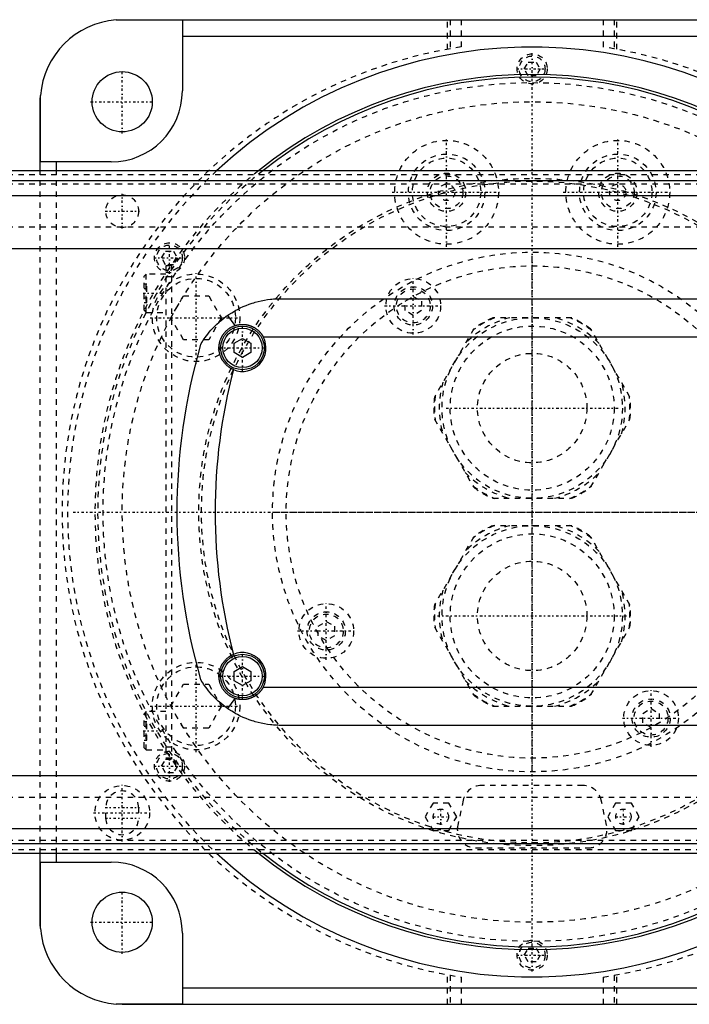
# Model space of a CAD drawing. Extents: x -502 to 139, y -105 to 105.
# Tile 11 of 13: x -94 to 29, y -90 to 90. Entities that reach past the tile are written whole.
import ezdxf

# ---------------------------------------------------------------- set-up
doc = ezdxf.new("R2010")
doc.units = 0
doc.linetypes.add('CENTER', pattern=[1.5, 0.45, -0.5, 0.05, -0.5])
doc.linetypes.add('DASHED', pattern=[2, 1, -1])
for name, color, linetype in [('AM_0', 7, 'CONTINUOUS'), ('AM_3', 7, 'DASHED'), ('AM_7', 7, 'CENTER')]:
    doc.layers.add(name, color=color, linetype=linetype)

msp = doc.modelspace()

# ---------------------------------------------------------------- linework, layer by layer
at = {"layer": 'AM_0', "color": 7, "linetype": 'CONTINUOUS'}
for p, q in [((-75, 90), (75, 90)), ((-76.12, 89.96), (-64, 89.96)), ((-64, 89.96), (-64, 77)), ((-64, 87), (64, 87)), ((-89.96, 64), (-89.96, 76.12)), ((-90, 62.39), (-90, 75)), ((-77, 64), (-89.96, 64)), ((-87, 62.39), (-87, 64)), ((50, 62.39), (-240, 62.39)), ((-240, 60.6), (50, 60.6)), ((-240, 57.89), (50, 57.89)), ((-240, 48.19), (50, 48.19)), ((-46, 39), (32, 39)), ((-55.72, 35.94), (-54.39, 34.07)), ((-54.5, 30.87), (-53, 31.73)), ((-54.5, 29.13), (-54.5, 30.87)), ((-53, 31.73), (-51.5, 30.87)), ((-51.5, 30.87), (-51.5, 29.13)), ((-49.19, 32), (35.19, 32)), ((-53, 28.27), (-54.5, 29.13)), ((-51.5, 29.13), (-53, 28.27)), ((-54.5, -29.13), (-53, -28.27)), ((-53, -28.27), (-51.5, -29.13)), ((-54.5, -30.87), (-54.5, -29.13)), ((-51.5, -29.13), (-51.5, -30.87)), ((-53, -31.73), (-54.5, -30.87)), ((-51.5, -30.87), (-53, -31.73)), ((-49.19, -32), (35.19, -32)), ((-54.39, -34.07), (-55.72, -35.94)), ((32, -39), (-46, -39)), ((-240, -48.19), (50, -48.19)), ((-240, -57.89), (50, -57.89)), ((-240, -60.6), (50, -60.6)), ((-240, -62.39), (50, -62.39)), ((-90, -75), (-90, -62.39)), ((-87, -64), (-87, -62.39)), ((-89.96, -64), (-77, -64)), ((-89.96, -76.12), (-89.96, -64)), ((-64, -77), (-64, -89.96)), ((-64, -87), (64, -87)), ((-64, -89.96), (-76.12, -89.96)), ((-75, -90), (75, -90))]:
    msp.add_line(p, q, dxfattribs=at)
for points in [[(-76.12, 89.96, 0), (-75.93, 89.97, 0), (-75.56, 89.99, 0), (-75.18, 90, 0), (-75, 90, 0)], [(-90, 75, 0), (-90, 75.18, 0), (-89.99, 75.56, 0), (-89.97, 75.93, 0), (-89.96, 76.12, 0)], [(-55.72, 35.94, 0), (-55.48, 36.11, 0), (-54.98, 36.44, 0), (-54.46, 36.74, 0), (-54.2, 36.89, 0), (-53.94, 37.03, 0), (-53.41, 37.3, 0), (-52.88, 37.55, 0), (-52.33, 37.78, 0), (-51.78, 37.99, 0), (-51.23, 38.18, 0), (-50.95, 38.26, 0), (-50.68, 38.34, 0), (-50.12, 38.49, 0), (-49.56, 38.62, 0), (-49, 38.73, 0), (-48.45, 38.82, 0), (-47.89, 38.89, 0), (-47.62, 38.92, 0), (-47.34, 38.95, 0), (-46.8, 38.98, 0), (-46.27, 39, 0), (-46, 39, 0)], [(-60.65, 30.62, 0), (-60.65, 30.62, 0), (-60.65, 30.62, 0), (-60.65, 30.63, 0), (-60.64, 30.63, 0), (-60.64, 30.64, 0), (-60.64, 30.65, 0), (-60.63, 30.66, 0), (-60.62, 30.68, 0), (-60.61, 30.7, 0), (-60.59, 30.72, 0), (-60.59, 30.73, 0), (-60.58, 30.74, 0), (-60.57, 30.76, 0), (-60.55, 30.79, 0), (-60.53, 30.82, 0), (-60.52, 30.85, 0), (-60.5, 30.88, 0), (-60.49, 30.9, 0), (-60.48, 30.91, 0), (-60.45, 30.95, 0), (-60.43, 30.98, 0), (-60.42, 31, 0), (-60.41, 31.02, 0), (-60.39, 31.06, 0), (-60.36, 31.09, 0), (-60.35, 31.11, 0), (-60.34, 31.13, 0), (-60.31, 31.17, 0), (-60.29, 31.21, 0), (-60.26, 31.26, 0), (-60.23, 31.3, 0), (-60.2, 31.34, 0), (-60.19, 31.36, 0), (-60.17, 31.39, 0), (-60.14, 31.43, 0), (-60.11, 31.48, 0), (-60.01, 31.64, 0), (-59.81, 31.91, 0), (-59.59, 32.21, 0), (-59.35, 32.53, 0), (-59.21, 32.7, 0), (-59.07, 32.87, 0), (-58.77, 33.22, 0), (-58.43, 33.59, 0), (-58.07, 33.97, 0), (-57.69, 34.35, 0), (-57.28, 34.72, 0), (-57.07, 34.9, 0), (-56.86, 35.08, 0), (-56.41, 35.44, 0), (-55.96, 35.78, 0), (-55.72, 35.94, 0)], [(-54.39, 34.07, 0), (-54.36, 34.08, 0), (-54.31, 34.1, 0), (-54.26, 34.11, 0), (-54.23, 34.12, 0), (-54.2, 34.13, 0), (-54.15, 34.14, 0), (-54.09, 34.16, 0), (-54.03, 34.17, 0), (-53.98, 34.19, 0), (-53.92, 34.2, 0), (-53.9, 34.21, 0), (-53.87, 34.21, 0), (-53.81, 34.22, 0), (-53.76, 34.23, 0), (-53.7, 34.24, 0), (-53.64, 34.25, 0), (-53.59, 34.26, 0), (-53.56, 34.26, 0), (-53.53, 34.27, 0), (-53.48, 34.27, 0), (-53.42, 34.28, 0), (-53.39, 34.28, 0), (-53.37, 34.28, 0), (-53.31, 34.29, 0), (-53.25, 34.29, 0), (-53.23, 34.29, 0), (-53.2, 34.3, 0), (-53.14, 34.3, 0), (-53.09, 34.3, 0), (-53.03, 34.3, 0), (-52.98, 34.3, 0), (-52.93, 34.3, 0), (-52.9, 34.3, 0), (-52.87, 34.3, 0), (-52.82, 34.3, 0), (-52.76, 34.29, 0), (-52.7, 34.29, 0), (-52.65, 34.29, 0), (-52.59, 34.28, 0), (-52.57, 34.28, 0), (-52.54, 34.28, 0), (-52.48, 34.27, 0), (-52.43, 34.26, 0), (-52.37, 34.25, 0), (-52.31, 34.25, 0), (-52.26, 34.24, 0), (-52.23, 34.23, 0), (-52.2, 34.23, 0), (-52.15, 34.21, 0), (-52.09, 34.2, 0), (-52.04, 34.19, 0), (-51.98, 34.18, 0), (-51.92, 34.16, 0), (-51.9, 34.16, 0), (-51.87, 34.15, 0), (-51.81, 34.13, 0), (-51.76, 34.12, 0), (-51.7, 34.1, 0), (-51.65, 34.08, 0), (-51.6, 34.06, 0), (-51.57, 34.05, 0), (-51.54, 34.05, 0), (-51.49, 34.03, 0), (-51.43, 34, 0), (-51.41, 33.99, 0), (-51.38, 33.98, 0), (-51.33, 33.96, 0), (-51.28, 33.94, 0), (-51.25, 33.93, 0), (-51.22, 33.92, 0), (-51.17, 33.89, 0), (-51.12, 33.87, 0), (-51.07, 33.84, 0), (-51.02, 33.82, 0), (-50.97, 33.79, 0), (-50.94, 33.77, 0), (-50.92, 33.76, 0), (-50.87, 33.73, 0), (-50.82, 33.7, 0), (-50.77, 33.68, 0), (-50.72, 33.65, 0), (-50.67, 33.61, 0), (-50.65, 33.6, 0), (-50.62, 33.58, 0), (-50.58, 33.55, 0), (-50.53, 33.52, 0), (-50.48, 33.49, 0), (-50.44, 33.45, 0), (-50.39, 33.42, 0), (-50.37, 33.4, 0), (-50.35, 33.39, 0), (-50.31, 33.35, 0), (-50.26, 33.32, 0), (-50.22, 33.28, 0), (-50.18, 33.24, 0), (-50.14, 33.21, 0), (-50.12, 33.19, 0), (-50.09, 33.17, 0), (-50.05, 33.13, 0), (-50.01, 33.09, 0), (-49.98, 33.06, 0), (-49.94, 33.02, 0), (-49.9, 32.98, 0), (-49.88, 32.96, 0), (-49.86, 32.94, 0), (-49.82, 32.9, 0), (-49.79, 32.86, 0), (-49.77, 32.84, 0), (-49.75, 32.82, 0), (-49.72, 32.77, 0), (-49.68, 32.73, 0), (-49.66, 32.71, 0), (-49.64, 32.69, 0), (-49.61, 32.64, 0), (-49.58, 32.6, 0), (-49.54, 32.56, 0), (-49.51, 32.51, 0), (-49.48, 32.46, 0), (-49.46, 32.44, 0), (-49.44, 32.42, 0), (-49.41, 32.37, 0), (-49.38, 32.32, 0), (-49.35, 32.27, 0), (-49.32, 32.22, 0), (-49.29, 32.18, 0), (-49.28, 32.15, 0), (-49.26, 32.13, 0), (-49.23, 32.08, 0), (-49.21, 32.03, 0), (-49.19, 32, 0)], [(-54.66, 26.03, 0), (-54.7, 26.05, 0), (-54.79, 26.09, 0), (-54.88, 26.13, 0), (-54.92, 26.15, 0), (-54.97, 26.18, 0), (-55.05, 26.22, 0), (-55.14, 26.27, 0), (-55.22, 26.32, 0), (-55.31, 26.37, 0), (-55.39, 26.42, 0), (-55.43, 26.45, 0), (-55.47, 26.48, 0), (-55.55, 26.54, 0), (-55.63, 26.59, 0), (-55.7, 26.66, 0), (-55.78, 26.72, 0), (-55.85, 26.78, 0), (-55.89, 26.81, 0), (-55.92, 26.84, 0), (-55.99, 26.91, 0), (-56.06, 26.98, 0), (-56.09, 27.01, 0), (-56.13, 27.05, 0), (-56.19, 27.12, 0), (-56.26, 27.19, 0), (-56.29, 27.23, 0), (-56.32, 27.26, 0), (-56.38, 27.34, 0), (-56.44, 27.41, 0), (-56.49, 27.49, 0), (-56.55, 27.57, 0), (-56.6, 27.65, 0), (-56.63, 27.69, 0), (-56.65, 27.73, 0), (-56.7, 27.81, 0), (-56.75, 27.89, 0), (-56.79, 27.98, 0), (-56.84, 28.06, 0), (-56.88, 28.14, 0), (-56.9, 28.19, 0), (-56.92, 28.23, 0), (-56.96, 28.32, 0), (-56.99, 28.41, 0), (-57.03, 28.49, 0), (-57.06, 28.58, 0), (-57.09, 28.67, 0), (-57.1, 28.72, 0), (-57.12, 28.76, 0), (-57.15, 28.86, 0), (-57.17, 28.95, 0), (-57.19, 29.04, 0), (-57.21, 29.13, 0), (-57.23, 29.23, 0), (-57.24, 29.27, 0), (-57.25, 29.32, 0), (-57.26, 29.42, 0), (-57.27, 29.51, 0), (-57.28, 29.61, 0), (-57.29, 29.7, 0), (-57.3, 29.8, 0), (-57.3, 29.85, 0), (-57.3, 29.89, 0), (-57.3, 29.99, 0), (-57.3, 30.09, 0), (-57.3, 30.14, 0), (-57.3, 30.18, 0), (-57.29, 30.28, 0), (-57.28, 30.38, 0), (-57.28, 30.43, 0), (-57.27, 30.48, 0), (-57.26, 30.57, 0), (-57.25, 30.67, 0), (-57.23, 30.77, 0), (-57.21, 30.86, 0), (-57.19, 30.96, 0), (-57.18, 31.01, 0), (-57.17, 31.05, 0), (-57.14, 31.15, 0), (-57.12, 31.24, 0), (-57.09, 31.33, 0), (-57.06, 31.43, 0), (-57.02, 31.52, 0), (-57.01, 31.56, 0), (-56.99, 31.61, 0), (-56.95, 31.7, 0), (-56.91, 31.79, 0), (-56.87, 31.87, 0), (-56.83, 31.96, 0), (-56.78, 32.05, 0), (-56.76, 32.09, 0), (-56.73, 32.13, 0), (-56.68, 32.22, 0), (-56.63, 32.3, 0), (-56.58, 32.38, 0), (-56.53, 32.46, 0), (-56.47, 32.54, 0), (-56.44, 32.58, 0), (-56.41, 32.62, 0), (-56.35, 32.69, 0), (-56.29, 32.77, 0), (-56.23, 32.84, 0), (-56.17, 32.91, 0), (-56.1, 32.98, 0), (-56.07, 33.01, 0), (-56.03, 33.05, 0), (-55.97, 33.11, 0), (-55.9, 33.18, 0), (-55.86, 33.21, 0), (-55.82, 33.24, 0), (-55.75, 33.3, 0), (-55.68, 33.36, 0), (-55.64, 33.39, 0), (-55.6, 33.42, 0), (-55.53, 33.48, 0), (-55.45, 33.53, 0), (-55.37, 33.59, 0), (-55.29, 33.64, 0), (-55.21, 33.69, 0), (-55.17, 33.71, 0), (-55.13, 33.74, 0), (-55.05, 33.78, 0), (-54.96, 33.83, 0), (-54.88, 33.87, 0), (-54.79, 33.91, 0), (-54.7, 33.95, 0), (-54.66, 33.97, 0), (-54.62, 33.99, 0), (-54.53, 34.02, 0), (-54.44, 34.05, 0), (-54.39, 34.07, 0)], [(-54.39, -34.07, 0), (-54.44, -34.05, 0), (-54.53, -34.02, 0), (-54.62, -33.99, 0), (-54.66, -33.97, 0), (-54.7, -33.95, 0), (-54.79, -33.91, 0), (-54.88, -33.87, 0), (-54.96, -33.83, 0), (-55.05, -33.78, 0), (-55.13, -33.74, 0), (-55.17, -33.71, 0), (-55.21, -33.69, 0), (-55.29, -33.64, 0), (-55.37, -33.59, 0), (-55.45, -33.53, 0), (-55.53, -33.48, 0), (-55.6, -33.42, 0), (-55.64, -33.39, 0), (-55.68, -33.36, 0), (-55.75, -33.3, 0), (-55.82, -33.24, 0), (-55.86, -33.21, 0), (-55.9, -33.18, 0), (-55.96, -33.11, 0), (-56.03, -33.05, 0), (-56.07, -33.01, 0), (-56.1, -32.98, 0), (-56.17, -32.91, 0), (-56.23, -32.84, 0), (-56.29, -32.77, 0), (-56.35, -32.69, 0), (-56.41, -32.62, 0), (-56.44, -32.58, 0), (-56.47, -32.54, 0), (-56.53, -32.46, 0), (-56.58, -32.38, 0), (-56.63, -32.3, 0), (-56.69, -32.22, 0), (-56.73, -32.13, 0), (-56.76, -32.09, 0), (-56.78, -32.05, 0), (-56.83, -31.96, 0), (-56.87, -31.87, 0), (-56.91, -31.79, 0), (-56.95, -31.7, 0), (-56.99, -31.61, 0), (-57.01, -31.56, 0), (-57.02, -31.52, 0), (-57.06, -31.43, 0), (-57.09, -31.33, 0), (-57.12, -31.24, 0), (-57.14, -31.14, 0), (-57.17, -31.05, 0), (-57.18, -31, 0), (-57.19, -30.95, 0), (-57.21, -30.86, 0), (-57.23, -30.76, 0), (-57.25, -30.67, 0), (-57.26, -30.57, 0), (-57.27, -30.47, 0), (-57.28, -30.43, 0), (-57.28, -30.38, 0), (-57.29, -30.28, 0), (-57.3, -30.18, 0), (-57.3, -30.14, 0), (-57.3, -30.09, 0), (-57.3, -29.99, 0), (-57.3, -29.9, 0), (-57.3, -29.85, 0), (-57.3, -29.8, 0), (-57.29, -29.7, 0), (-57.28, -29.61, 0), (-57.27, -29.51, 0), (-57.26, -29.42, 0), (-57.25, -29.32, 0), (-57.24, -29.27, 0), (-57.23, -29.23, 0), (-57.21, -29.13, 0), (-57.19, -29.04, 0), (-57.17, -28.95, 0), (-57.14, -28.86, 0), (-57.12, -28.76, 0), (-57.1, -28.72, 0), (-57.09, -28.67, 0), (-57.06, -28.58, 0), (-57.03, -28.49, 0), (-56.99, -28.41, 0), (-56.96, -28.32, 0), (-56.92, -28.23, 0), (-56.9, -28.19, 0), (-56.88, -28.14, 0), (-56.84, -28.06, 0), (-56.79, -27.98, 0), (-56.75, -27.89, 0), (-56.7, -27.81, 0), (-56.65, -27.73, 0), (-56.63, -27.69, 0), (-56.6, -27.65, 0), (-56.55, -27.57, 0), (-56.49, -27.49, 0), (-56.44, -27.41, 0), (-56.38, -27.34, 0), (-56.32, -27.26, 0), (-56.29, -27.23, 0), (-56.26, -27.19, 0), (-56.19, -27.12, 0), (-56.13, -27.05, 0), (-56.09, -27.01, 0), (-56.06, -26.98, 0), (-55.99, -26.91, 0), (-55.92, -26.84, 0), (-55.89, -26.81, 0), (-55.85, -26.78, 0), (-55.78, -26.72, 0), (-55.7, -26.65, 0), (-55.63, -26.59, 0), (-55.55, -26.54, 0), (-55.47, -26.48, 0), (-55.43, -26.45, 0), (-55.39, -26.42, 0), (-55.31, -26.37, 0), (-55.22, -26.32, 0), (-55.14, -26.27, 0), (-55.05, -26.22, 0), (-54.97, -26.18, 0), (-54.92, -26.15, 0), (-54.88, -26.13, 0), (-54.79, -26.09, 0), (-54.7, -26.05, 0), (-54.66, -26.03, 0)], [(-55.72, -35.94, 0), (-55.99, -35.76, 0), (-56.5, -35.37, 0), (-56.99, -34.97, 0), (-57.22, -34.77, 0), (-57.44, -34.57, 0), (-57.86, -34.18, 0), (-58.25, -33.78, 0), (-58.61, -33.4, 0), (-58.93, -33.03, 0), (-59.22, -32.68, 0), (-59.36, -32.52, 0), (-59.48, -32.35, 0), (-59.72, -32.04, 0), (-59.93, -31.74, 0), (-60.12, -31.47, 0), (-60.22, -31.32, 0), (-60.25, -31.28, 0), (-60.27, -31.24, 0), (-60.28, -31.22, 0), (-60.3, -31.2, 0), (-60.32, -31.16, 0), (-60.34, -31.12, 0), (-60.37, -31.09, 0), (-60.39, -31.05, 0), (-60.41, -31.02, 0), (-60.42, -31, 0), (-60.43, -30.99, 0), (-60.45, -30.96, 0), (-60.47, -30.93, 0), (-60.48, -30.91, 0), (-60.48, -30.9, 0), (-60.5, -30.87, 0), (-60.52, -30.84, 0), (-60.53, -30.83, 0), (-60.53, -30.82, 0), (-60.55, -30.79, 0), (-60.56, -30.77, 0), (-60.58, -30.75, 0), (-60.59, -30.73, 0), (-60.6, -30.71, 0), (-60.6, -30.7, 0), (-60.61, -30.69, 0), (-60.62, -30.68, 0), (-60.63, -30.66, 0), (-60.63, -30.65, 0), (-60.64, -30.64, 0), (-60.64, -30.63, 0), (-60.65, -30.63, 0), (-60.65, -30.63, 0), (-60.65, -30.62, 0), (-60.65, -30.62, 0), (-60.65, -30.62, 0)], [(-49.19, -32, 0), (-49.21, -32.03, 0), (-49.23, -32.08, 0), (-49.26, -32.13, 0), (-49.28, -32.15, 0), (-49.29, -32.18, 0), (-49.32, -32.22, 0), (-49.35, -32.27, 0), (-49.38, -32.32, 0), (-49.41, -32.37, 0), (-49.44, -32.42, 0), (-49.46, -32.44, 0), (-49.48, -32.46, 0), (-49.51, -32.51, 0), (-49.54, -32.56, 0), (-49.58, -32.6, 0), (-49.61, -32.64, 0), (-49.64, -32.69, 0), (-49.66, -32.71, 0), (-49.68, -32.73, 0), (-49.72, -32.77, 0), (-49.75, -32.82, 0), (-49.77, -32.84, 0), (-49.79, -32.86, 0), (-49.82, -32.9, 0), (-49.86, -32.94, 0), (-49.88, -32.96, 0), (-49.9, -32.98, 0), (-49.94, -33.02, 0), (-49.98, -33.06, 0), (-50.01, -33.09, 0), (-50.05, -33.13, 0), (-50.09, -33.17, 0), (-50.12, -33.19, 0), (-50.14, -33.21, 0), (-50.18, -33.24, 0), (-50.22, -33.28, 0), (-50.26, -33.32, 0), (-50.31, -33.35, 0), (-50.35, -33.39, 0), (-50.37, -33.4, 0), (-50.39, -33.42, 0), (-50.44, -33.45, 0), (-50.48, -33.49, 0), (-50.53, -33.52, 0), (-50.58, -33.55, 0), (-50.62, -33.58, 0), (-50.65, -33.6, 0), (-50.67, -33.61, 0), (-50.72, -33.65, 0), (-50.77, -33.68, 0), (-50.82, -33.7, 0), (-50.87, -33.73, 0), (-50.92, -33.76, 0), (-50.94, -33.77, 0), (-50.97, -33.79, 0), (-51.02, -33.82, 0), (-51.07, -33.84, 0), (-51.12, -33.87, 0), (-51.17, -33.89, 0), (-51.22, -33.92, 0), (-51.25, -33.93, 0), (-51.28, -33.94, 0), (-51.33, -33.96, 0), (-51.38, -33.98, 0), (-51.41, -33.99, 0), (-51.43, -34, 0), (-51.49, -34.03, 0), (-51.54, -34.05, 0), (-51.57, -34.05, 0), (-51.6, -34.06, 0), (-51.65, -34.08, 0), (-51.7, -34.1, 0), (-51.76, -34.12, 0), (-51.81, -34.13, 0), (-51.87, -34.15, 0), (-51.9, -34.16, 0), (-51.92, -34.16, 0), (-51.98, -34.18, 0), (-52.04, -34.19, 0), (-52.09, -34.2, 0), (-52.15, -34.21, 0), (-52.2, -34.23, 0), (-52.23, -34.23, 0), (-52.26, -34.24, 0), (-52.31, -34.25, 0), (-52.37, -34.25, 0), (-52.43, -34.26, 0), (-52.48, -34.27, 0), (-52.54, -34.28, 0), (-52.57, -34.28, 0), (-52.59, -34.28, 0), (-52.65, -34.29, 0), (-52.7, -34.29, 0), (-52.76, -34.29, 0), (-52.82, -34.3, 0), (-52.87, -34.3, 0), (-52.9, -34.3, 0), (-52.93, -34.3, 0), (-52.98, -34.3, 0), (-53.03, -34.3, 0), (-53.09, -34.3, 0), (-53.14, -34.3, 0), (-53.2, -34.3, 0), (-53.23, -34.29, 0), (-53.25, -34.29, 0), (-53.31, -34.29, 0), (-53.37, -34.28, 0), (-53.39, -34.28, 0), (-53.42, -34.28, 0), (-53.48, -34.27, 0), (-53.53, -34.27, 0), (-53.56, -34.26, 0), (-53.59, -34.26, 0), (-53.64, -34.25, 0), (-53.7, -34.24, 0), (-53.76, -34.23, 0), (-53.81, -34.22, 0), (-53.87, -34.21, 0), (-53.9, -34.21, 0), (-53.92, -34.2, 0), (-53.98, -34.19, 0), (-54.03, -34.17, 0), (-54.09, -34.16, 0), (-54.15, -34.14, 0), (-54.2, -34.13, 0), (-54.23, -34.12, 0), (-54.26, -34.11, 0), (-54.31, -34.1, 0), (-54.36, -34.08, 0), (-54.39, -34.07, 0)], [(-46, -39, 0), (-46.27, -39, 0), (-46.8, -38.98, 0), (-47.34, -38.95, 0), (-47.62, -38.92, 0), (-47.89, -38.89, 0), (-48.45, -38.82, 0), (-49, -38.73, 0), (-49.56, -38.62, 0), (-50.12, -38.49, 0), (-50.68, -38.34, 0), (-50.95, -38.26, 0), (-51.23, -38.18, 0), (-51.78, -37.99, 0), (-52.33, -37.78, 0), (-52.88, -37.55, 0), (-53.41, -37.3, 0), (-53.94, -37.03, 0), (-54.2, -36.89, 0), (-54.46, -36.74, 0), (-54.98, -36.44, 0), (-55.48, -36.11, 0), (-55.72, -35.94, 0)], [(-89.96, -76.12, 0), (-89.97, -75.93, 0), (-89.99, -75.56, 0), (-90, -75.18, 0), (-90, -75, 0)], [(-75, -90, 0), (-75.18, -90, 0), (-75.56, -89.99, 0), (-75.93, -89.97, 0), (-76.12, -89.96, 0)]]:
    msp.add_polyline3d(points, dxfattribs=at)
for centre, radius in [((-75, 75), 5.5), ((-53, 30), 4), ((-53, 30), 3.6), ((-53, -30), 4), ((-53, -30), 3.6), ((-75, -75), 5.5)]:
    msp.add_circle(centre, radius, dxfattribs=at)
for centre, radius, start, end in [((-75, 75), 15, 94.2866, 175.7134), ((0, 0), 85, 49.8808, 132.7792), ((0, 0), 80, 51.2468, 128.7532), ((0, 0), 79.5, 51.698, 128.302), ((-77, 77), 13, 270, 0), ((45, 0), 110, 163.8371, 196.1629), ((-53, 30), 4.3, 247.3468, 27.7177), ((45, 0), 103, 165.3606, 194.6394), ((-53, -30), 4.3, 332.2823, 112.6532), ((0, 0), 85, 227.2208, 310.1192), ((0, 0), 80, 231.2468, 308.7532), ((0, 0), 79.5, 231.698, 308.302), ((-77, -77), 13, 0, 90), ((-75, -75), 15, 184.2866, 265.7134)]:
    msp.add_arc(centre, radius, start, end, dxfattribs=at)
at = {"layer": 'AM_3', "color": 6, "linetype": 'DASHED'}
for p, q in [((-15.5, 84.59), (-15.5, 90)), ((-15, 90), (-15, 84.68)), ((-13, 90), (-13, 85.01)), ((13, 90), (13, 85.01)), ((15, 90), (15, 84.68)), ((15.5, 84.59), (15.5, 90)), ((-1.44, 81), (-0.72, 82.25)), ((-0.72, 79.75), (-1.44, 81)), ((-0.72, 82.25), (0.72, 82.25)), ((0.72, 82.25), (1.44, 81)), ((1.44, 81), (0.72, 79.75)), ((0.72, 79.75), (-0.72, 79.75)), ((-240, 61.72), (50, 61.72)), ((-90, -62.39), (-90, 62.39)), ((-87, -62.39), (-87, 62.39)), ((-240, 60.02), (50, 60.02)), ((-240, 52.11), (50, 52.11)), ((-67.79, 46.46), (-67.07, 47.71)), ((-67.07, 47.71), (-65.63, 47.71)), ((-65.63, 47.71), (-64.91, 46.46)), ((-67.07, 45.21), (-67.79, 46.46)), ((-65.63, 45.21), (-67.07, 45.21)), ((-66, 45), (-67, 45)), ((-67, 45), (-67, -45)), ((-66, 45.21), (-66, -45.21)), ((-64.91, 46.46), (-65.63, 45.21)), ((-70.6, 43.5), (-71, 43.1)), ((-67, 43.5), (-70.6, 43.5)), ((-70.6, 36.5), (-70.6, 43.5)), ((-71, 36.9), (-71, 43.1)), ((-71, 41.73), (-70.5, 41.73)), ((-70.5, 38.27), (-70.5, 41.73)), ((-66, 43), (-67, 43)), ((-71, 40.87), (-70.5, 40.87)), ((-71, 39.13), (-70.5, 39.13)), ((-71, 38.27), (-70.5, 38.27)), ((-66.11, 35.5), (-63.8, 39.5)), ((-63.8, 39.5), (-59.18, 39.5)), ((-59.18, 39.5), (-56.87, 35.5)), ((-23.25, 38.54), (-21.75, 39.4)), ((-23.25, 36.81), (-23.25, 38.54)), ((-21.75, 39.4), (-20.25, 38.54)), ((-20.25, 38.54), (-20.25, 36.81)), ((-71, 36.9), (-70.6, 36.5)), ((-70.6, 36.5), (-67, 36.5)), ((-21.75, 35.94), (-23.25, 36.81)), ((-20.25, 36.81), (-21.75, 35.94)), ((-63.8, 31.5), (-66.11, 35.5)), ((-56.87, 35.5), (-59.18, 31.5)), ((7.19, 35.5), (-7.19, 35.5)), ((-10.69, 33.48), (-17.89, 21.02)), ((17.89, 21.02), (10.69, 33.48)), ((-59.18, 31.5), (-63.8, 31.5)), ((-17.89, 16.98), (-10.69, 4.52)), ((10.69, 4.52), (17.89, 16.98)), ((-7.19, 2.5), (7.19, 2.5)), ((7.19, -2.5), (-7.19, -2.5)), ((-10.69, -4.52), (-17.89, -16.98)), ((17.89, -16.98), (10.69, -4.52)), ((-39.17, -20.88), (-37.67, -20.02)), ((-39.17, -22.62), (-39.17, -20.88)), ((-37.67, -20.02), (-36.17, -20.88)), ((-36.17, -20.88), (-36.17, -22.62)), ((-17.89, -21.02), (-10.69, -33.48)), ((10.69, -33.48), (17.89, -21.02)), ((-37.67, -23.48), (-39.17, -22.62)), ((-36.17, -22.62), (-37.67, -23.48)), ((-66.11, -35.5), (-63.8, -31.5)), ((-63.8, -31.5), (-59.18, -31.5)), ((-59.18, -31.5), (-56.87, -35.5)), ((-63.8, -39.5), (-66.11, -35.5)), ((-56.87, -35.5), (-59.18, -39.5)), ((-7.19, -35.5), (7.19, -35.5)), ((20.25, -36.81), (21.75, -35.94)), ((21.75, -35.94), (23.25, -36.81)), ((-70.6, -36.5), (-71, -36.9)), ((-71, -43.1), (-71, -36.9)), ((-67, -36.5), (-70.6, -36.5)), ((-70.6, -43.5), (-70.6, -36.5)), ((20.25, -38.54), (20.25, -36.81)), ((23.25, -36.81), (23.25, -38.54)), ((-71, -38.27), (-70.5, -38.27)), ((-71, -39.13), (-70.5, -39.13)), ((-70.5, -41.73), (-70.5, -38.27)), ((-59.18, -39.5), (-63.8, -39.5)), ((21.75, -39.4), (20.25, -38.54)), ((23.25, -38.54), (21.75, -39.4)), ((-71, -40.87), (-70.5, -40.87)), ((-71, -41.73), (-70.5, -41.73)), ((-71, -43.1), (-70.6, -43.5)), ((-66, -43), (-67, -43)), ((-70.6, -43.5), (-67, -43.5)), ((-66, -45), (-67, -45)), ((-67.79, -46.46), (-67.07, -45.21)), ((-67.07, -47.71), (-67.79, -46.46)), ((-67.07, -45.21), (-65.63, -45.21)), ((-65.63, -45.21), (-64.91, -46.46)), ((-64.91, -46.46), (-65.63, -47.71)), ((-65.63, -47.71), (-67.07, -47.71)), ((9.3, -50), (-9.3, -50)), ((-240, -52.11), (50, -52.11)), ((-78, -56), (-78, -54)), ((-72, -54), (-72, -56)), ((-18.14, -53.2), (-19.59, -55.7)), ((-15.26, -53.2), (-18.14, -53.2)), ((-13.81, -55.7), (-15.26, -53.2)), ((-12.62, -52.68), (-13.62, -57.28)), ((13.62, -57.28), (12.62, -52.68)), ((15.26, -53.2), (13.81, -55.7)), ((18.14, -53.2), (15.26, -53.2)), ((19.59, -55.7), (18.14, -53.2)), ((-19.59, -55.7), (-18.14, -58.2)), ((-15.26, -58.2), (-13.81, -55.7)), ((13.81, -55.7), (15.26, -58.2)), ((18.14, -58.2), (19.59, -55.7)), ((-18.14, -58.2), (-15.26, -58.2)), ((15.26, -58.2), (18.14, -58.2)), ((-240, -60.02), (50, -60.02)), ((-240, -61.72), (50, -61.72)), ((-10.3, -61.4), (10.3, -61.4)), ((-1.44, -81), (-0.72, -79.75)), ((-0.72, -82.25), (-1.44, -81)), ((-0.72, -79.75), (0.72, -79.75)), ((0.72, -79.75), (1.44, -81)), ((1.44, -81), (0.72, -82.25)), ((0.72, -82.25), (-0.72, -82.25)), ((-15.5, -90), (-15.5, -84.59)), ((15.5, -90), (15.5, -84.59)), ((-15, -84.68), (-15, -90)), ((-13, -85.01), (-13, -90)), ((13, -85.01), (13, -90)), ((15, -84.68), (15, -90))]:
    msp.add_line(p, q, dxfattribs=at)
for centre, radius in [((0, 81), 2.75), ((0, 81), 2.35), ((0, 0), 78.5), ((0, 0), 75), ((-15.66, 58.44), 9.5), ((15.66, 58.44), 9.5), ((-15.66, 58.44), 7), ((15.66, 58.44), 7), ((-15.66, 58.44), 6.25), ((15.66, 58.44), 6.25), ((-15.66, 58.44), 3.5), ((-15.66, 58.44), 3), ((15.66, 58.44), 3.5), ((15.66, 58.44), 3), ((0, 0), 61), ((0, 0), 60.5), ((-15.66, 58.44), 1.5), ((15.66, 58.44), 1.5), ((-75, 55), 3), ((-66.35, 46.46), 2.75), ((-66.35, 46.46), 2.35), ((0, 0), 47.5), ((0, 0), 45), ((0, 0), 45), ((-61.49, 35.5), 8), ((-61.49, 35.5), 7.2), ((-21.75, 37.67), 5), ((-21.75, 37.67), 3.5), ((-21.75, 37.67), 3.1), ((0, 19), 16.5), ((0, 19), 15), ((0, 19), 10.01), ((0, -19), 16.5), ((0, -19), 15), ((0, -19), 10.01), ((-37.67, -21.75), 5), ((-37.67, -21.75), 3.5), ((-37.67, -21.75), 3.1), ((-61.49, -35.5), 8), ((-61.49, -35.5), 7.2), ((21.75, -37.67), 5), ((21.75, -37.67), 3.5), ((21.75, -37.67), 3.1), ((-66.35, -46.46), 2.75), ((-66.35, -46.46), 2.35), ((-75, -55), 5), ((-16.7, -55.7), 1.4), ((16.7, -55.7), 1.4), ((0, -81), 2.75), ((0, -81), 2.35)]:
    msp.add_circle(centre, radius, dxfattribs=at)
for centre, radius, start, end in [((0, 0), 86, 98.6943, 261.3057), ((0, 0), 86, 278.6943, 81.3057), ((0, 0), 85, 132.7792, 227.2208), ((0, 0), 80, 128.7532, 231.2468), ((0, 0), 79.5, 128.302, 231.698), ((0, 19), 17, 103.9306, 136.0694), ((0, 19), 17.89, 112.7065, 127.2935), ((0, 19), 18, 113.5565, 126.4435), ((0, 19), 17, 43.9306, 76.0694), ((0, 19), 17.89, 52.7065, 67.2935), ((0, 19), 18, 53.5565, 66.4435), ((0, 19), 17, 163.9306, 196.0694), ((0, 19), 17, 343.9306, 16.0694), ((0, 19), 18, 173.5565, 186.4435), ((0, 19), 17.89, 172.7065, 187.2935), ((0, 19), 17.89, 352.7065, 7.2935), ((0, 19), 18, 353.5565, 6.4435), ((0, 19), 17, 223.9306, 256.0694), ((0, 19), 17, 283.9306, 316.0694), ((0, 19), 17.89, 232.7065, 247.2935), ((0, 19), 18, 233.5565, 246.4435), ((0, 19), 17.89, 292.7065, 307.2935), ((0, 19), 18, 293.5565, 306.4435), ((0, -19), 17, 103.9306, 136.0694), ((0, -19), 17.89, 112.7065, 127.2935), ((0, -19), 18, 113.5565, 126.4435), ((0, -19), 17, 43.9306, 76.0694), ((0, -19), 17.89, 52.7065, 67.2935), ((0, -19), 18, 53.5565, 66.4435), ((0, -19), 17, 163.9306, 196.0694), ((0, -19), 17, 343.9306, 16.0694), ((0, -19), 18, 173.5565, 186.4435), ((0, -19), 17.89, 172.7065, 187.2935), ((0, -19), 17.89, 352.7065, 7.2935), ((0, -19), 18, 353.5565, 6.4435), ((0, -19), 17, 223.9306, 256.0694), ((0, -19), 17, 283.9306, 316.0694), ((0, -19), 17.89, 232.7065, 247.2935), ((0, -19), 18, 233.5565, 246.4435), ((0, -19), 17.89, 292.7065, 307.2935), ((0, -19), 18, 293.5565, 306.4435), ((-9.3, -53.4), 3.4, 90, 167.7352), ((9.3, -53.4), 3.4, 12.2648, 90), ((-75, -54), 3, 0, 180), ((-75, -56), 3, 180, 0), ((-10.3, -58), 3.4, 167.7352, 270), ((10.3, -58), 3.4, 270, 12.2648)]:
    msp.add_arc(centre, radius, start, end, dxfattribs=at)
at = {"layer": 'AM_7', "color": 4, "linetype": 'CENTER'}
for p, q in [((0, -84), (0, 84)), ((-2.89, 81), (2.89, 81)), ((-75, 69.22), (-75, 80.78)), ((-80.78, 75), (-69.22, 75)), ((-15.66, 48.46), (-15.66, 68.41)), ((15.66, 48.46), (15.66, 68.41)), ((-75, 51.85), (-75, 58.15)), ((-25.63, 58.44), (-5.68, 58.44)), ((5.68, 58.44), (25.63, 58.44)), ((-78.15, 55), (-71.85, 55)), ((-66.35, 43.57), (-66.35, 49.35)), ((0, -47.25), (0, 47.25)), ((-69.24, 46.46), (-63.46, 46.46)), ((-61.49, 27.1), (-61.49, 43.9)), ((-21.75, 32.42), (-21.75, 42.92)), ((-71.2, 40), (-66.8, 40)), ((-27, 37.67), (-16.5, 37.67)), ((-69.89, 35.5), (-53.09, 35.5)), ((-53, 25.8), (-53, 34.2)), ((-57.2, 30), (-48.8, 30)), ((-15.75, 19), (15.75, 19)), ((-84, 0), (84, 0)), ((-47.25, 0), (47.25, 0)), ((-37.67, -27), (-37.67, -16.5)), ((-17.32, -19), (17.32, -19)), ((-42.92, -21.75), (-32.42, -21.75)), ((-53, -34.2), (-53, -25.8)), ((-61.49, -43.9), (-61.49, -27.1)), ((-57.2, -30), (-48.8, -30)), ((21.75, -42.92), (21.75, -32.42)), ((-69.89, -35.5), (-53.09, -35.5)), ((16.5, -37.67), (27, -37.67)), ((-71.2, -40), (-66.8, -40)), ((-66.35, -49.35), (-66.35, -43.57)), ((-69.24, -46.46), (-63.46, -46.46)), ((-75, -60.25), (-75, -49.75)), ((-78.15, -54), (-71.85, -54)), ((-80.25, -55), (-69.75, -55)), ((-18.17, -55.7), (-15.23, -55.7)), ((-16.7, -57.17), (-16.7, -54.23)), ((15.23, -55.7), (18.17, -55.7)), ((16.7, -57.17), (16.7, -54.23)), ((-78.15, -56), (-71.85, -56)), ((-75, -80.78), (-75, -69.22)), ((-80.78, -75), (-69.22, -75)), ((-2.89, -81), (2.89, -81))]:
    msp.add_line(p, q, dxfattribs=at)

doc.saveas('drawing.dxf')
